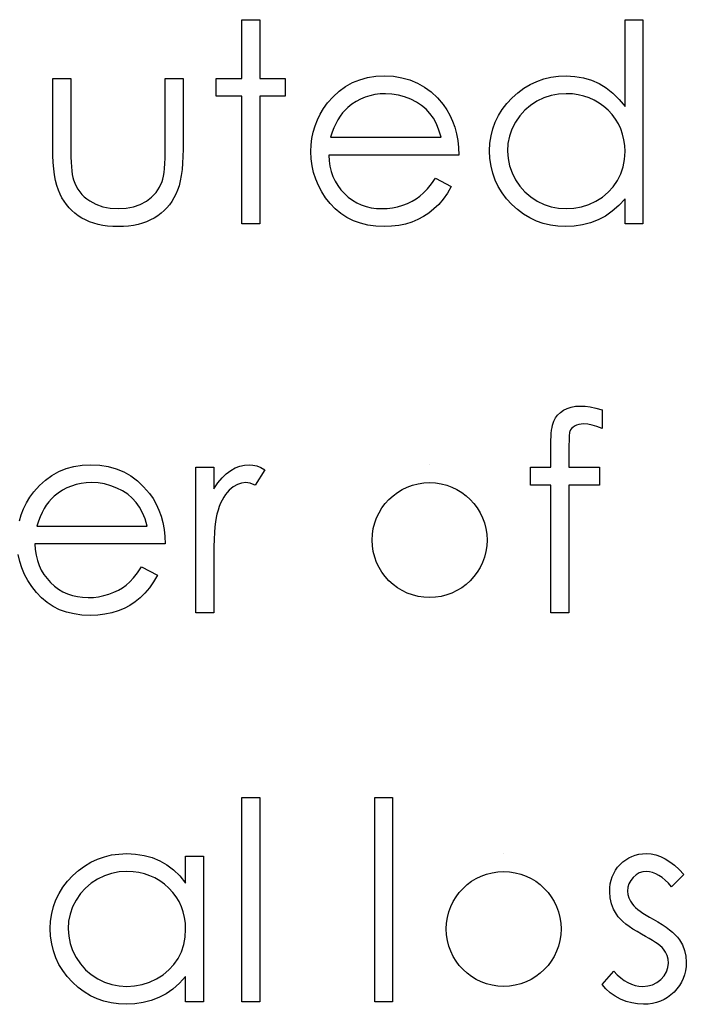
# Model space of a CAD drawing. Header units: inches. Extents: x 1694 to 2505, y -239 to -56.
# Tile 223 of 256: x 1857.319 to 1857.78, y -87.355 to -86.674. Entities that reach past the tile are written whole.
import ezdxf

# ---------------------------------------------------------------- set-up
doc = ezdxf.new("R2010")
doc.units = ezdxf.units.IN
doc.header["$LTSCALE"] = 0.5
doc.header["$MEASUREMENT"] = 0

msp = doc.modelspace()

# ---------------------------------------------------------------- linework, layer by layer
at = {"color": 7, "linetype": 'Continuous'}
for p, q in [((1857.4727, -86.67376), (1857.48506, -86.67376)), ((1857.4727, -86.71439), (1857.4727, -86.67376)), ((1857.48506, -86.67376), (1857.48506, -86.71439)), ((1857.73769, -86.73388), (1857.73769, -86.67376)), ((1857.73769, -86.67376), (1857.75005, -86.67376)), ((1857.75005, -86.67376), (1857.75005, -86.81509)), ((1857.34197, -86.71439), (1857.35433, -86.71439)), ((1857.34197, -86.7625), (1857.34197, -86.71439)), ((1857.35433, -86.71439), (1857.35433, -86.7611)), ((1857.4197, -86.7611), (1857.4197, -86.71439)), ((1857.4197, -86.71439), (1857.43206, -86.71439)), ((1857.43206, -86.71439), (1857.43206, -86.76341)), ((1857.45503, -86.72676), (1857.45503, -86.71439)), ((1857.45503, -86.71439), (1857.4727, -86.71439)), ((1857.48506, -86.71439), (1857.50273, -86.71439)), ((1857.50273, -86.71439), (1857.50273, -86.72676)), ((1857.54441, -86.71997), (1857.54918, -86.71732)), ((1857.54918, -86.71732), (1857.55426, -86.71527)), ((1857.55426, -86.71527), (1857.55965, -86.71378)), ((1857.55965, -86.71378), (1857.56533, -86.71293)), ((1857.56533, -86.71293), (1857.57135, -86.71262)), ((1857.57135, -86.71262), (1857.57753, -86.71293)), ((1857.57753, -86.71293), (1857.58341, -86.71387)), ((1857.58341, -86.71387), (1857.58896, -86.71541)), ((1857.58896, -86.71541), (1857.59418, -86.71757)), ((1857.59418, -86.71757), (1857.59909, -86.72035)), ((1857.6721, -86.71856), (1857.67668, -86.71643)), ((1857.67668, -86.71643), (1857.68146, -86.71475)), ((1857.68146, -86.71475), (1857.68643, -86.71356)), ((1857.68643, -86.71356), (1857.69159, -86.71287)), ((1857.69159, -86.71287), (1857.69694, -86.71262)), ((1857.69694, -86.71262), (1857.7031, -86.71296)), ((1857.7031, -86.71296), (1857.70895, -86.71395)), ((1857.70895, -86.71395), (1857.7145, -86.71563)), ((1857.7145, -86.71563), (1857.71974, -86.71795)), ((1857.53582, -86.72701), (1857.53997, -86.72317)), ((1857.53997, -86.72317), (1857.54441, -86.71997)), ((1857.59909, -86.72035), (1857.60367, -86.72378)), ((1857.60367, -86.72378), (1857.60795, -86.72781)), ((1857.65957, -86.72783), (1857.66354, -86.72427)), ((1857.66354, -86.72427), (1857.66774, -86.72118)), ((1857.66774, -86.72118), (1857.6721, -86.71856)), ((1857.71974, -86.71795), (1857.72469, -86.72093)), ((1857.72469, -86.72093), (1857.72935, -86.72458)), ((1857.4727, -86.72676), (1857.45503, -86.72676)), ((1857.4727, -86.81509), (1857.4727, -86.72676)), ((1857.50273, -86.72676), (1857.48506, -86.72676)), ((1857.48506, -86.72676), (1857.48506, -86.81509)), ((1857.53199, -86.73139), (1857.53582, -86.72701)), ((1857.55172, -86.73029), (1857.54883, -86.73222)), ((1857.55476, -86.72869), (1857.55172, -86.73029)), ((1857.55796, -86.72734), (1857.55476, -86.72869)), ((1857.56125, -86.72632), (1857.55796, -86.72734)), ((1857.5647, -86.72557), (1857.56125, -86.72632)), ((1857.56829, -86.72513), (1857.5647, -86.72557)), ((1857.57198, -86.72499), (1857.56829, -86.72513)), ((1857.57651, -86.72521), (1857.57198, -86.72499)), ((1857.58093, -86.72593), (1857.57651, -86.72521)), ((1857.58526, -86.72709), (1857.58093, -86.72593)), ((1857.58946, -86.72874), (1857.58526, -86.72709)), ((1857.5934, -86.73076), (1857.58946, -86.72874)), ((1857.59694, -86.73308), (1857.5934, -86.73076)), ((1857.60795, -86.72781), (1857.6119, -86.73244)), ((1857.65593, -86.73173), (1857.65957, -86.72783)), ((1857.67677, -86.73018), (1857.67235, -86.73302)), ((1857.68154, -86.72792), (1857.67677, -86.73018)), ((1857.68651, -86.72629), (1857.68154, -86.72792)), ((1857.6917, -86.72532), (1857.68651, -86.72629)), ((1857.69711, -86.72499), (1857.6917, -86.72532)), ((1857.70131, -86.72516), (1857.69711, -86.72499)), ((1857.70534, -86.72571), (1857.70131, -86.72516)), ((1857.7092, -86.72659), (1857.70534, -86.72571)), ((1857.7129, -86.72786), (1857.7092, -86.72659)), ((1857.7164, -86.72946), (1857.7129, -86.72786)), ((1857.71977, -86.73142), (1857.7164, -86.72946)), ((1857.72935, -86.72458), (1857.73366, -86.72891)), ((1857.73366, -86.72891), (1857.73769, -86.73388)), ((1857.52691, -86.73904), (1857.52928, -86.73515)), ((1857.52928, -86.73515), (1857.53199, -86.73139)), ((1857.54411, -86.73625), (1857.54231, -86.7383)), ((1857.54604, -86.73443), (1857.54411, -86.73625)), ((1857.54883, -86.73222), (1857.54604, -86.73443)), ((1857.60008, -86.7357), (1857.59694, -86.73308)), ((1857.60279, -86.73863), (1857.60008, -86.7357)), ((1857.6119, -86.73244), (1857.61444, -86.73606)), ((1857.61444, -86.73606), (1857.61662, -86.73987)), ((1857.65013, -86.74012), (1857.65278, -86.73584)), ((1857.65278, -86.73584), (1857.65593, -86.73173)), ((1857.6684, -86.73642), (1857.66492, -86.74031)), ((1857.67235, -86.73302), (1857.6684, -86.73642)), ((1857.72295, -86.73377), (1857.71977, -86.73142)), ((1857.72596, -86.73645), (1857.72295, -86.73377)), ((1857.72872, -86.7394), (1857.72596, -86.73645)), ((1857.52329, -86.74718), (1857.52492, -86.74304)), ((1857.52492, -86.74304), (1857.52691, -86.73904)), ((1857.53908, -86.74299), (1857.53765, -86.74569)), ((1857.54063, -86.74053), (1857.53908, -86.74299)), ((1857.54231, -86.7383), (1857.54063, -86.74053)), ((1857.60516, -86.74194), (1857.60279, -86.73863)), ((1857.60723, -86.74578), (1857.60516, -86.74194)), ((1857.61662, -86.73987), (1857.6185, -86.74393)), ((1857.6185, -86.74393), (1857.62001, -86.74818)), ((1857.64624, -86.74928), (1857.64795, -86.74459)), ((1857.64795, -86.74459), (1857.65013, -86.74012)), ((1857.66192, -86.74475), (1857.65951, -86.7495)), ((1857.66492, -86.74031), (1857.66192, -86.74475)), ((1857.73109, -86.74252), (1857.72872, -86.7394)), ((1857.7331, -86.74583), (1857.73109, -86.74252)), ((1857.52111, -86.75585), (1857.52202, -86.75146)), ((1857.52202, -86.75146), (1857.52329, -86.74718)), ((1857.53632, -86.74859), (1857.53513, -86.75168)), ((1857.53765, -86.74569), (1857.53632, -86.74859)), ((1857.60903, -86.75014), (1857.60723, -86.74578)), ((1857.61049, -86.75502), (1857.60903, -86.75014)), ((1857.62001, -86.74818), (1857.62123, -86.75265)), ((1857.64502, -86.75414), (1857.64624, -86.74928)), ((1857.65951, -86.7495), (1857.6578, -86.75442)), ((1857.73476, -86.74931), (1857.7331, -86.74583)), ((1857.73603, -86.75295), (1857.73476, -86.74931)), ((1857.52059, -86.76038), (1857.52111, -86.75585)), ((1857.53513, -86.75168), (1857.53406, -86.75502)), ((1857.53406, -86.75502), (1857.61049, -86.75502)), ((1857.62123, -86.75265), (1857.62211, -86.75734)), ((1857.62211, -86.75734), (1857.62264, -86.76225)), ((1857.64431, -86.75922), (1857.64502, -86.75414)), ((1857.6578, -86.75442), (1857.65675, -86.75944)), ((1857.73694, -86.75679), (1857.73603, -86.75295)), ((1857.73749, -86.76079), (1857.73694, -86.75679)), ((1857.34205, -86.76767), (1857.34197, -86.7625)), ((1857.35433, -86.7611), (1857.35436, -86.76521)), ((1857.35436, -86.76521), (1857.35444, -86.76896)), ((1857.41967, -86.76557), (1857.4197, -86.7611)), ((1857.43206, -86.76341), (1857.43198, -86.76841)), ((1857.52039, -86.76502), (1857.52059, -86.76038)), ((1857.52062, -86.76996), (1857.52039, -86.76502)), ((1857.62264, -86.76225), (1857.62286, -86.76739)), ((1857.64406, -86.76446), (1857.64431, -86.75922)), ((1857.64431, -86.76982), (1857.64406, -86.76446)), ((1857.65675, -86.75944), (1857.65642, -86.7646)), ((1857.65642, -86.7646), (1857.65678, -86.76974)), ((1857.73736, -86.77043), (1857.73769, -86.76496)), ((1857.73769, -86.76496), (1857.73749, -86.76079)), ((1857.34227, -86.7725), (1857.34205, -86.76767)), ((1857.35444, -86.76896), (1857.35461, -86.77241)), ((1857.41942, -86.77332), (1857.41956, -86.76965)), ((1857.41956, -86.76965), (1857.41967, -86.76557)), ((1857.43198, -86.76841), (1857.43176, -86.7731)), ((1857.52122, -86.77479), (1857.52062, -86.76996)), ((1857.62286, -86.76739), (1857.53276, -86.76739)), ((1857.53276, -86.76739), (1857.53301, -86.77136)), ((1857.53301, -86.77136), (1857.53356, -86.77517)), ((1857.64502, -86.77498), (1857.64431, -86.76982)), ((1857.65678, -86.76974), (1857.6578, -86.77476)), ((1857.73639, -86.77559), (1857.73736, -86.77043)), ((1857.34266, -86.77697), (1857.34227, -86.7725)), ((1857.34321, -86.78114), (1857.34266, -86.77697)), ((1857.35461, -86.77241), (1857.35483, -86.77553)), ((1857.35483, -86.77553), (1857.35511, -86.77829)), ((1857.35511, -86.77829), (1857.35544, -86.78075)), ((1857.4189, -86.77948), (1857.4192, -86.77661)), ((1857.4192, -86.77661), (1857.41942, -86.77332)), ((1857.43137, -86.77749), (1857.43082, -86.78152)), ((1857.43176, -86.7731), (1857.43137, -86.77749)), ((1857.52227, -86.77945), (1857.52122, -86.77479)), ((1857.53356, -86.77517), (1857.53444, -86.77879)), ((1857.53444, -86.77879), (1857.53566, -86.78221)), ((1857.64621, -86.77992), (1857.64502, -86.77498)), ((1857.6578, -86.77476), (1857.65954, -86.77967)), ((1857.73473, -86.7805), (1857.73639, -86.77559)), ((1857.3439, -86.78494), (1857.34321, -86.78114)), ((1857.34476, -86.78845), (1857.3439, -86.78494)), ((1857.35544, -86.78075), (1857.35582, -86.78285)), ((1857.35582, -86.78285), (1857.35629, -86.78464)), ((1857.35629, -86.78464), (1857.35712, -86.78688)), ((1857.41583, -86.78966), (1857.41766, -86.78563)), ((1857.41766, -86.78563), (1857.41812, -86.78398)), ((1857.41812, -86.78398), (1857.41854, -86.78194)), ((1857.41854, -86.78194), (1857.4189, -86.77948)), ((1857.43013, -86.78528), (1857.42928, -86.78867)), ((1857.43082, -86.78152), (1857.43013, -86.78528)), ((1857.52376, -86.78401), (1857.52227, -86.77945)), ((1857.52564, -86.78845), (1857.52376, -86.78401)), ((1857.53566, -86.78221), (1857.53715, -86.78544)), ((1857.53715, -86.78544), (1857.53897, -86.78851)), ((1857.60376, -86.78735), (1857.60657, -86.78329)), ((1857.60657, -86.78329), (1857.61756, -86.78906)), ((1857.64789, -86.78467), (1857.64621, -86.77992)), ((1857.65007, -86.78922), (1857.64789, -86.78467)), ((1857.65954, -86.77967), (1857.66197, -86.78448)), ((1857.66197, -86.78448), (1857.66501, -86.78895)), ((1857.72954, -86.78933), (1857.73244, -86.78511)), ((1857.73244, -86.78511), (1857.73473, -86.7805)), ((1857.34578, -86.7916), (1857.34476, -86.78845)), ((1857.34694, -86.79441), (1857.34578, -86.7916)), ((1857.35712, -86.78688), (1857.35809, -86.789)), ((1857.35809, -86.789), (1857.35925, -86.79099)), ((1857.35925, -86.79099), (1857.36054, -86.79287)), ((1857.41338, -86.79328), (1857.41583, -86.78966)), ((1857.42825, -86.79176), (1857.4271, -86.79455)), ((1857.42928, -86.78867), (1857.42825, -86.79176)), ((1857.52793, -86.79276), (1857.52564, -86.78845)), ((1857.53897, -86.78851), (1857.54112, -86.79138)), ((1857.54112, -86.79138), (1857.54358, -86.79408)), ((1857.5984, -86.79364), (1857.60102, -86.79077)), ((1857.60102, -86.79077), (1857.60376, -86.78735)), ((1857.61756, -86.78906), (1857.61485, -86.79367)), ((1857.6527, -86.79356), (1857.65007, -86.78922)), ((1857.66501, -86.78895), (1857.66849, -86.79289)), ((1857.72612, -86.79312), (1857.72954, -86.78933)), ((1857.34826, -86.79698), (1857.34694, -86.79441)), ((1857.34975, -86.79941), (1857.34826, -86.79698)), ((1857.36054, -86.79287), (1857.36203, -86.79463)), ((1857.36203, -86.79463), (1857.36369, -86.79626)), ((1857.36369, -86.79626), (1857.36549, -86.79778)), ((1857.36549, -86.79778), (1857.36747, -86.79916)), ((1857.36747, -86.79916), (1857.37181, -86.80148)), ((1857.40245, -86.80156), (1857.40664, -86.7993)), ((1857.40664, -86.7993), (1857.41031, -86.79651)), ((1857.41031, -86.79651), (1857.41338, -86.79328)), ((1857.42577, -86.79709), (1857.42431, -86.79949)), ((1857.4271, -86.79455), (1857.42577, -86.79709)), ((1857.53066, -86.79692), (1857.52793, -86.79276)), ((1857.53381, -86.80095), (1857.53066, -86.79692)), ((1857.54358, -86.79408), (1857.54629, -86.79651)), ((1857.54629, -86.79651), (1857.54913, -86.79864)), ((1857.54913, -86.79864), (1857.55214, -86.80043)), ((1857.59045, -86.79938), (1857.59329, -86.79772)), ((1857.59329, -86.79772), (1857.59589, -86.79588)), ((1857.59589, -86.79588), (1857.5984, -86.79364)), ((1857.61195, -86.79781), (1857.60886, -86.80151)), ((1857.61485, -86.79367), (1857.61195, -86.79781)), ((1857.65582, -86.79767), (1857.6527, -86.79356)), ((1857.65943, -86.80159), (1857.65582, -86.79767)), ((1857.66849, -86.79289), (1857.67246, -86.79632)), ((1857.67246, -86.79632), (1857.6769, -86.79922)), ((1857.6769, -86.79922), (1857.68168, -86.80153)), ((1857.71262, -86.80156), (1857.71754, -86.79927)), ((1857.71754, -86.79927), (1857.72209, -86.79643)), ((1857.72209, -86.79643), (1857.72612, -86.79312)), ((1857.73769, -86.79767), (1857.73341, -86.80231)), ((1857.73769, -86.81509), (1857.73769, -86.79767)), ((1857.35138, -86.8017), (1857.34975, -86.79941)), ((1857.35317, -86.80385), (1857.35138, -86.8017)), ((1857.35513, -86.80584), (1857.35317, -86.80385)), ((1857.35726, -86.80769), (1857.35513, -86.80584)), ((1857.37181, -86.80148), (1857.37655, -86.80316)), ((1857.37655, -86.80316), (1857.38169, -86.80416)), ((1857.38169, -86.80416), (1857.38721, -86.80449)), ((1857.38721, -86.80449), (1857.39273, -86.80416)), ((1857.39273, -86.80416), (1857.39781, -86.80319)), ((1857.39781, -86.80319), (1857.40245, -86.80156)), ((1857.41892, -86.80587), (1857.41683, -86.80769)), ((1857.42088, -86.80388), (1857.41892, -86.80587)), ((1857.42265, -86.80175), (1857.42088, -86.80388)), ((1857.42431, -86.79949), (1857.42265, -86.80175)), ((1857.53732, -86.80468), (1857.53381, -86.80095)), ((1857.54118, -86.80791), (1857.53732, -86.80468)), ((1857.55214, -86.80043), (1857.55531, -86.80189)), ((1857.55531, -86.80189), (1857.55862, -86.80302)), ((1857.55862, -86.80302), (1857.5621, -86.80383)), ((1857.5621, -86.80383), (1857.56572, -86.80432)), ((1857.56572, -86.80432), (1857.5695, -86.80449)), ((1857.5695, -86.80449), (1857.5732, -86.80435)), ((1857.5732, -86.80435), (1857.57682, -86.80391)), ((1857.57682, -86.80391), (1857.5804, -86.80316)), ((1857.5804, -86.80316), (1857.58394, -86.80214)), ((1857.58394, -86.80214), (1857.58733, -86.80087)), ((1857.58733, -86.80087), (1857.59045, -86.79938)), ((1857.60555, -86.80471), (1857.60204, -86.8075)), ((1857.60886, -86.80151), (1857.60555, -86.80471)), ((1857.66338, -86.80518), (1857.65943, -86.80159)), ((1857.66752, -86.80827), (1857.66338, -86.80518)), ((1857.68168, -86.80153), (1857.68662, -86.80316)), ((1857.68662, -86.80316), (1857.69173, -86.80416)), ((1857.69173, -86.80416), (1857.697, -86.80449)), ((1857.697, -86.80449), (1857.70235, -86.80416)), ((1857.70235, -86.80416), (1857.70757, -86.80319)), ((1857.70757, -86.80319), (1857.71262, -86.80156)), ((1857.73341, -86.80231), (1857.72891, -86.80628)), ((1857.35955, -86.8094), (1857.35726, -86.80769)), ((1857.36198, -86.81095), (1857.35955, -86.8094)), ((1857.36457, -86.81233), (1857.36198, -86.81095)), ((1857.36733, -86.81354), (1857.36457, -86.81233)), ((1857.40957, -86.81233), (1857.40683, -86.81354)), ((1857.41213, -86.81095), (1857.40957, -86.81233)), ((1857.41456, -86.8094), (1857.41213, -86.81095)), ((1857.41683, -86.80769), (1857.41456, -86.8094)), ((1857.54535, -86.81064), (1857.54118, -86.80791)), ((1857.54982, -86.81288), (1857.54535, -86.81064)), ((1857.55465, -86.81462), (1857.54982, -86.81288)), ((1857.5944, -86.81202), (1857.59026, -86.81376)), ((1857.59835, -86.80993), (1857.5944, -86.81202)), ((1857.60204, -86.8075), (1857.59835, -86.80993)), ((1857.67188, -86.81089), (1857.66752, -86.80827)), ((1857.67641, -86.81304), (1857.67188, -86.81089)), ((1857.71908, -86.81224), (1857.71381, -86.81426)), ((1857.72411, -86.80959), (1857.71908, -86.81224)), ((1857.72891, -86.80628), (1857.72411, -86.80959)), ((1857.37023, -86.81454), (1857.36733, -86.81354)), ((1857.3733, -86.81536), (1857.37023, -86.81454)), ((1857.37653, -86.81603), (1857.3733, -86.81536)), ((1857.37989, -86.8165), (1857.37653, -86.81603)), ((1857.38343, -86.81677), (1857.37989, -86.8165)), ((1857.3871, -86.81685), (1857.38343, -86.81677)), ((1857.3908, -86.81677), (1857.3871, -86.81685)), ((1857.3943, -86.8165), (1857.3908, -86.81677)), ((1857.39767, -86.81603), (1857.3943, -86.8165)), ((1857.4009, -86.81536), (1857.39767, -86.81603)), ((1857.40394, -86.81454), (1857.4009, -86.81536)), ((1857.40683, -86.81354), (1857.40394, -86.81454)), ((1857.48506, -86.81509), (1857.4727, -86.81509)), ((1857.55978, -86.81586), (1857.55465, -86.81462)), ((1857.56525, -86.81661), (1857.55978, -86.81586)), ((1857.57105, -86.81685), (1857.56525, -86.81661)), ((1857.57626, -86.81666), (1857.57105, -86.81685)), ((1857.5812, -86.81608), (1857.57626, -86.81666)), ((1857.58587, -86.81511), (1857.5812, -86.81608)), ((1857.59026, -86.81376), (1857.58587, -86.81511)), ((1857.68116, -86.8147), (1857.67641, -86.81304)), ((1857.6861, -86.81589), (1857.68116, -86.8147)), ((1857.69123, -86.81661), (1857.6861, -86.81589)), ((1857.69656, -86.81685), (1857.69123, -86.81661)), ((1857.70255, -86.81658), (1857.69656, -86.81685)), ((1857.70832, -86.81569), (1857.70255, -86.81658)), ((1857.71381, -86.81426), (1857.70832, -86.81569)), ((1857.75005, -86.81509), (1857.73769, -86.81509)), ((1857.69769, -86.94265), (1857.70045, -86.94174)), ((1857.70045, -86.94174), (1857.70346, -86.94121)), ((1857.70346, -86.94121), (1857.70672, -86.94102)), ((1857.70672, -86.94102), (1857.71003, -86.94119)), ((1857.71003, -86.94119), (1857.71364, -86.94166)), ((1857.71364, -86.94166), (1857.71756, -86.94248)), ((1857.6896, -86.94927), (1857.69112, -86.94726)), ((1857.69112, -86.94726), (1857.69297, -86.94547)), ((1857.69297, -86.94547), (1857.69518, -86.94392)), ((1857.69518, -86.94392), (1857.69769, -86.94265)), ((1857.71756, -86.94248), (1857.72179, -86.94362)), ((1857.72179, -86.94362), (1857.72179, -86.95648)), ((1857.68723, -86.95598), (1857.68759, -86.9543)), ((1857.68759, -86.9543), (1857.68797, -86.95281)), ((1857.68797, -86.95281), (1857.68844, -86.95154)), ((1857.68844, -86.95154), (1857.6896, -86.94927)), ((1857.70164, -86.95579), (1857.7007, -86.95664)), ((1857.7028, -86.95496), (1857.70164, -86.95579)), ((1857.70418, -86.95427), (1857.7028, -86.95496)), ((1857.70569, -86.95377), (1857.70418, -86.95427)), ((1857.70741, -86.9535), (1857.70569, -86.95377)), ((1857.70926, -86.95339), (1857.70741, -86.9535)), ((1857.71199, -86.95358), (1857.70926, -86.95339)), ((1857.715, -86.95416), (1857.71199, -86.95358)), ((1857.71825, -86.95513), (1857.715, -86.95416)), ((1857.72179, -86.95648), (1857.71825, -86.95513)), ((1857.68648, -86.96465), (1857.68659, -86.96219)), ((1857.68659, -86.96219), (1857.68673, -86.95993)), ((1857.68673, -86.95993), (1857.68695, -86.95783)), ((1857.68695, -86.95783), (1857.68723, -86.95598)), ((1857.69907, -86.9623), (1857.69899, -86.96379)), ((1857.69915, -86.96106), (1857.69907, -86.9623)), ((1857.69929, -86.96001), (1857.69915, -86.96106)), ((1857.6994, -86.95918), (1857.69929, -86.96001)), ((1857.69957, -86.95858), (1857.6994, -86.95918)), ((1857.70001, -86.95758), (1857.69957, -86.95858)), ((1857.7007, -86.95664), (1857.70001, -86.95758)), ((1857.68646, -86.96733), (1857.68648, -86.96465)), ((1857.68646, -86.98342), (1857.68646, -86.96733)), ((1857.69896, -86.96545), (1857.6989, -86.96735)), ((1857.6989, -86.96735), (1857.6989, -86.98342)), ((1857.69899, -86.96379), (1857.69896, -86.96545)), ((1857.3511, -86.9843), (1857.35649, -86.98281)), ((1857.35649, -86.98281), (1857.36217, -86.98196)), ((1857.36217, -86.98196), (1857.36819, -86.98165)), ((1857.36819, -86.98165), (1857.37437, -86.98196)), ((1857.37437, -86.98196), (1857.38025, -86.9829)), ((1857.38025, -86.9829), (1857.3858, -86.98444)), ((1857.46809, -86.98386), (1857.47129, -86.98262)), ((1857.47129, -86.98262), (1857.47452, -86.9819)), ((1857.47452, -86.9819), (1857.47783, -86.98165)), ((1857.47783, -86.98165), (1857.4804, -86.98187)), ((1857.4804, -86.98187), (1857.48305, -86.98251)), ((1857.48305, -86.98251), (1857.48578, -86.98359)), ((1857.6026, -86.98165), (1857.6026, -86.98165)), ((1857.33681, -86.9922), (1857.34125, -86.989)), ((1857.34125, -86.989), (1857.34602, -86.98635)), ((1857.34602, -86.98635), (1857.3511, -86.9843)), ((1857.3858, -86.98444), (1857.39102, -86.98659)), ((1857.39102, -86.98659), (1857.39593, -86.98938)), ((1857.39593, -86.98938), (1857.40051, -86.9928)), ((1857.4409, -86.98342), (1857.45326, -86.98342)), ((1857.4409, -87.08412), (1857.4409, -86.98342)), ((1857.45326, -86.98342), (1857.45326, -86.99824)), ((1857.45898, -86.99068), (1857.46193, -86.98784)), ((1857.46193, -86.98784), (1857.46497, -86.98557)), ((1857.46497, -86.98557), (1857.46809, -86.98386)), ((1857.4886, -86.9851), (1857.48181, -86.99581)), ((1857.48578, -86.98359), (1857.4886, -86.9851)), ((1857.67232, -86.99579), (1857.67232, -86.98342)), ((1857.67232, -86.98342), (1857.68646, -86.98342)), ((1857.6989, -86.98342), (1857.72002, -86.98342)), ((1857.72002, -86.98342), (1857.72002, -86.99579)), ((1857.32883, -87.00042), (1857.33266, -86.99603)), ((1857.33266, -86.99603), (1857.33681, -86.9922)), ((1857.3548, -86.99637), (1857.3516, -86.99772)), ((1857.35809, -86.99534), (1857.3548, -86.99637)), ((1857.36154, -86.9946), (1857.35809, -86.99534)), ((1857.36513, -86.99416), (1857.36154, -86.9946)), ((1857.36883, -86.99402), (1857.36513, -86.99416)), ((1857.37335, -86.99424), (1857.36883, -86.99402)), ((1857.37777, -86.99496), (1857.37335, -86.99424)), ((1857.3821, -86.99612), (1857.37777, -86.99496)), ((1857.3863, -86.99777), (1857.3821, -86.99612)), ((1857.40051, -86.9928), (1857.40479, -86.99683)), ((1857.40479, -86.99683), (1857.40874, -87.00147)), ((1857.45326, -86.99824), (1857.45608, -86.99416)), ((1857.45608, -86.99416), (1857.45898, -86.99068)), ((1857.4696, -86.99534), (1857.46676, -86.997)), ((1857.47253, -86.99435), (1857.4696, -86.99534)), ((1857.47548, -86.99402), (1857.47253, -86.99435)), ((1857.47684, -86.99413), (1857.47548, -86.99402)), ((1857.47835, -86.99446), (1857.47684, -86.99413)), ((1857.48001, -86.99504), (1857.47835, -86.99446)), ((1857.48181, -86.99581), (1857.48001, -86.99504)), ((1857.68646, -86.99579), (1857.67232, -86.99579)), ((1857.68646, -87.08412), (1857.68646, -86.99579)), ((1857.69888, -86.99579), (1857.69882, -87.08412)), ((1857.72002, -86.99579), (1857.69888, -86.99579)), ((1857.32612, -87.00418), (1857.32883, -87.00042)), ((1857.34288, -87.00346), (1857.34095, -87.00528)), ((1857.34567, -87.00125), (1857.34288, -87.00346)), ((1857.34856, -86.99932), (1857.34567, -87.00125)), ((1857.3516, -86.99772), (1857.34856, -86.99932)), ((1857.39025, -86.99979), (1857.3863, -86.99777)), ((1857.39378, -87.00211), (1857.39025, -86.99979)), ((1857.39693, -87.00473), (1857.39378, -87.00211)), ((1857.40874, -87.00147), (1857.41128, -87.00509)), ((1857.46132, -87.00233), (1857.46016, -87.00409)), ((1857.46259, -87.00073), (1857.46132, -87.00233)), ((1857.46395, -86.99932), (1857.46259, -87.00073)), ((1857.46676, -86.997), (1857.46395, -86.99932)), ((1857.32176, -87.01207), (1857.32375, -87.00807)), ((1857.32375, -87.00807), (1857.32612, -87.00418)), ((1857.33747, -87.00956), (1857.33592, -87.01202)), ((1857.33915, -87.00732), (1857.33747, -87.00956)), ((1857.34095, -87.00528), (1857.33915, -87.00732)), ((1857.39963, -87.00766), (1857.39693, -87.00473)), ((1857.402, -87.01097), (1857.39963, -87.00766)), ((1857.41128, -87.00509), (1857.41346, -87.0089)), ((1857.41346, -87.0089), (1857.41534, -87.01296)), ((1857.45804, -87.00821), (1857.4571, -87.01053)), ((1857.45906, -87.00605), (1857.45804, -87.00821)), ((1857.46016, -87.00409), (1857.45906, -87.00605)), ((1857.31886, -87.02049), (1857.32013, -87.01621)), ((1857.32013, -87.01621), (1857.32176, -87.01207)), ((1857.33449, -87.01472), (1857.33316, -87.01762)), ((1857.33592, -87.01202), (1857.33449, -87.01472)), ((1857.40407, -87.0148), (1857.402, -87.01097)), ((1857.40587, -87.01917), (1857.40407, -87.0148)), ((1857.41534, -87.01296), (1857.41685, -87.01721)), ((1857.41685, -87.01721), (1857.41807, -87.02168)), ((1857.45547, -87.01572), (1857.45495, -87.01812)), ((1857.45624, -87.01304), (1857.45547, -87.01572)), ((1857.4571, -87.01053), (1857.45624, -87.01304)), ((1857.33197, -87.02071), (1857.3309, -87.02405)), ((1857.3309, -87.02405), (1857.40733, -87.02405)), ((1857.33316, -87.01762), (1857.33197, -87.02071)), ((1857.40733, -87.02405), (1857.40587, -87.01917)), ((1857.41807, -87.02168), (1857.41895, -87.02637)), ((1857.45451, -87.02107), (1857.45412, -87.02458)), ((1857.45495, -87.01812), (1857.45451, -87.02107)), ((1857.41895, -87.02637), (1857.41948, -87.03128)), ((1857.45382, -87.02863), (1857.45357, -87.03322)), ((1857.45412, -87.02458), (1857.45382, -87.02863)), ((1857.4197, -87.03642), (1857.3296, -87.03642)), ((1857.3296, -87.03642), (1857.32985, -87.04039)), ((1857.41948, -87.03128), (1857.4197, -87.03642)), ((1857.45357, -87.03322), (1857.4534, -87.03835)), ((1857.31911, -87.04848), (1857.31806, -87.04382)), ((1857.32985, -87.04039), (1857.3304, -87.0442)), ((1857.3304, -87.0442), (1857.33128, -87.04782)), ((1857.45329, -87.04404), (1857.45326, -87.05027)), ((1857.4534, -87.03835), (1857.45329, -87.04404)), ((1857.3206, -87.05303), (1857.31911, -87.04848)), ((1857.33128, -87.04782), (1857.3325, -87.05124)), ((1857.3325, -87.05124), (1857.33399, -87.05447)), ((1857.45326, -87.05027), (1857.45326, -87.08412)), ((1857.32248, -87.05748), (1857.3206, -87.05303)), ((1857.32477, -87.06179), (1857.32248, -87.05748)), ((1857.33399, -87.05447), (1857.33581, -87.05753)), ((1857.33581, -87.05753), (1857.33796, -87.06041)), ((1857.39786, -87.0598), (1857.4006, -87.05637)), ((1857.4006, -87.05637), (1857.40341, -87.05232)), ((1857.40341, -87.05232), (1857.4144, -87.05809)), ((1857.4144, -87.05809), (1857.41169, -87.0627)), ((1857.3275, -87.06595), (1857.32477, -87.06179)), ((1857.33796, -87.06041), (1857.34042, -87.06311)), ((1857.34042, -87.06311), (1857.34313, -87.06554)), ((1857.39013, -87.06675), (1857.39273, -87.0649)), ((1857.39273, -87.0649), (1857.39524, -87.06267)), ((1857.39524, -87.06267), (1857.39786, -87.0598)), ((1857.41169, -87.0627), (1857.40879, -87.06684)), ((1857.33065, -87.06998), (1857.3275, -87.06595)), ((1857.33416, -87.07371), (1857.33065, -87.06998)), ((1857.34313, -87.06554), (1857.34597, -87.06766)), ((1857.34597, -87.06766), (1857.34898, -87.06946)), ((1857.34898, -87.06946), (1857.35215, -87.07092)), ((1857.35215, -87.07092), (1857.35547, -87.07205)), ((1857.37724, -87.07219), (1857.38078, -87.07117)), ((1857.38078, -87.07117), (1857.38417, -87.0699)), ((1857.38417, -87.0699), (1857.38729, -87.06841)), ((1857.38729, -87.06841), (1857.39013, -87.06675)), ((1857.4057, -87.07054), (1857.40239, -87.07374)), ((1857.40879, -87.06684), (1857.4057, -87.07054)), ((1857.33802, -87.07694), (1857.33416, -87.07371)), ((1857.34219, -87.07967), (1857.33802, -87.07694)), ((1857.35547, -87.07205), (1857.35894, -87.07285)), ((1857.35894, -87.07285), (1857.36256, -87.07335)), ((1857.36256, -87.07335), (1857.36634, -87.07352)), ((1857.36634, -87.07352), (1857.37004, -87.07338)), ((1857.37004, -87.07338), (1857.37366, -87.07294)), ((1857.37366, -87.07294), (1857.37724, -87.07219)), ((1857.39889, -87.07653), (1857.39519, -87.07895)), ((1857.40239, -87.07374), (1857.39889, -87.07653)), ((1857.34666, -87.08191), (1857.34219, -87.07967)), ((1857.35149, -87.08365), (1857.34666, -87.08191)), ((1857.35662, -87.08489), (1857.35149, -87.08365)), ((1857.36209, -87.08563), (1857.35662, -87.08489)), ((1857.37804, -87.08511), (1857.3731, -87.08569)), ((1857.38271, -87.08414), (1857.37804, -87.08511)), ((1857.3871, -87.08279), (1857.38271, -87.08414)), ((1857.39124, -87.08105), (1857.3871, -87.08279)), ((1857.39519, -87.07895), (1857.39124, -87.08105)), ((1857.45326, -87.08412), (1857.4409, -87.08412)), ((1857.69882, -87.08412), (1857.68646, -87.08412)), ((1857.36789, -87.08588), (1857.36209, -87.08563)), ((1857.3731, -87.08569), (1857.36789, -87.08588)), ((1857.4727, -87.21182), (1857.48506, -87.21182)), ((1857.4727, -87.35315), (1857.4727, -87.21182)), ((1857.48506, -87.21182), (1857.48506, -87.35315)), ((1857.56456, -87.21182), (1857.57693, -87.21182)), ((1857.56456, -87.35315), (1857.56456, -87.21182)), ((1857.57693, -87.21182), (1857.57693, -87.35315)), ((1857.36825, -87.25662), (1857.37283, -87.25449)), ((1857.37283, -87.25449), (1857.3776, -87.25281)), ((1857.3776, -87.25281), (1857.38257, -87.25162)), ((1857.38257, -87.25162), (1857.38773, -87.25093)), ((1857.38773, -87.25093), (1857.39309, -87.25068)), ((1857.39309, -87.25068), (1857.39924, -87.25099)), ((1857.39924, -87.25099), (1857.4051, -87.2519)), ((1857.4051, -87.2519), (1857.41064, -87.25344)), ((1857.41064, -87.25344), (1857.41589, -87.25557)), ((1857.41589, -87.25557), (1857.42083, -87.25836)), ((1857.43383, -87.27108), (1857.43383, -87.25245)), ((1857.43383, -87.25245), (1857.4462, -87.25245)), ((1857.4462, -87.25245), (1857.4462, -87.35315)), ((1857.65383, -87.25068), (1857.65383, -87.25068)), ((1857.73617, -87.25645), (1857.73816, -87.25493)), ((1857.73816, -87.25493), (1857.74025, -87.25364)), ((1857.74025, -87.25364), (1857.74246, -87.25256)), ((1857.74246, -87.25256), (1857.74481, -87.25173)), ((1857.74481, -87.25173), (1857.74727, -87.25115)), ((1857.74727, -87.25115), (1857.74983, -87.25079)), ((1857.74983, -87.25079), (1857.75254, -87.25068)), ((1857.75254, -87.25068), (1857.75574, -87.2509)), ((1857.75574, -87.2509), (1857.75894, -87.25157)), ((1857.75894, -87.25157), (1857.76217, -87.2527)), ((1857.76217, -87.2527), (1857.7654, -87.25427)), ((1857.7654, -87.25427), (1857.7686, -87.25629)), ((1857.35571, -87.26589), (1857.35969, -87.26233)), ((1857.35969, -87.26233), (1857.36388, -87.25924)), ((1857.36388, -87.25924), (1857.36825, -87.25662)), ((1857.42083, -87.25836), (1857.42549, -87.26189)), ((1857.42549, -87.26189), (1857.4298, -87.26611)), ((1857.7299, -87.2644), (1857.73114, -87.26222)), ((1857.73114, -87.26222), (1857.73261, -87.26015)), ((1857.73261, -87.26015), (1857.73429, -87.25822)), ((1857.73429, -87.25822), (1857.73617, -87.25645)), ((1857.7686, -87.25629), (1857.77183, -87.25874)), ((1857.77183, -87.25874), (1857.77509, -87.26164)), ((1857.77509, -87.26164), (1857.77832, -87.26501)), ((1857.35207, -87.26978), (1857.35571, -87.26589)), ((1857.37291, -87.26824), (1857.36849, -87.27108)), ((1857.37769, -87.26597), (1857.37291, -87.26824)), ((1857.38265, -87.26435), (1857.37769, -87.26597)), ((1857.38784, -87.26338), (1857.38265, -87.26435)), ((1857.39325, -87.26305), (1857.38784, -87.26338)), ((1857.39745, -87.26321), (1857.39325, -87.26305)), ((1857.40148, -87.26377), (1857.39745, -87.26321)), ((1857.40534, -87.26465), (1857.40148, -87.26377)), ((1857.40904, -87.26592), (1857.40534, -87.26465)), ((1857.41255, -87.26752), (1857.40904, -87.26592)), ((1857.41592, -87.26948), (1857.41255, -87.26752)), ((1857.4298, -87.26611), (1857.43383, -87.27108)), ((1857.72753, -87.27166), (1857.72811, -87.26912)), ((1857.72811, -87.26912), (1857.72888, -87.26669)), ((1857.72888, -87.26669), (1857.7299, -87.2644)), ((1857.74161, -87.26926), (1857.74042, -87.27152)), ((1857.74329, -87.26713), (1857.74161, -87.26926)), ((1857.74531, -87.26534), (1857.74329, -87.26713)), ((1857.74754, -87.26407), (1857.74531, -87.26534)), ((1857.74994, -87.2633), (1857.74754, -87.26407)), ((1857.75254, -87.26305), (1857.74994, -87.2633)), ((1857.75466, -87.26321), (1857.75254, -87.26305)), ((1857.75682, -87.26371), (1857.75466, -87.26321)), ((1857.75897, -87.26454), (1857.75682, -87.26371)), ((1857.76115, -87.2657), (1857.75897, -87.26454)), ((1857.7633, -87.26719), (1857.76115, -87.2657)), ((1857.76551, -87.26901), (1857.7633, -87.26719)), ((1857.76772, -87.27116), (1857.76551, -87.26901)), ((1857.77832, -87.26501), (1857.76993, -87.27365)), ((1857.34627, -87.27817), (1857.34892, -87.2739)), ((1857.34892, -87.2739), (1857.35207, -87.26978)), ((1857.36455, -87.27448), (1857.36107, -87.27837)), ((1857.36849, -87.27108), (1857.36455, -87.27448)), ((1857.41909, -87.27183), (1857.41592, -87.26948)), ((1857.4221, -87.2745), (1857.41909, -87.27183)), ((1857.42486, -87.27746), (1857.4221, -87.2745)), ((1857.72709, -87.2771), (1857.7272, -87.27431)), ((1857.7272, -87.27431), (1857.72753, -87.27166)), ((1857.7397, -87.27398), (1857.73945, -87.2766)), ((1857.74042, -87.27152), (1857.7397, -87.27398)), ((1857.76993, -87.27365), (1857.76772, -87.27116)), ((1857.34238, -87.28734), (1857.34409, -87.28265)), ((1857.34409, -87.28265), (1857.34627, -87.27817)), ((1857.35806, -87.28281), (1857.35566, -87.28756)), ((1857.36107, -87.27837), (1857.35806, -87.28281)), ((1857.42723, -87.28058), (1857.42486, -87.27746)), ((1857.42925, -87.28389), (1857.42723, -87.28058)), ((1857.72736, -87.28135), (1857.72709, -87.2771)), ((1857.72825, -87.28532), (1857.72736, -87.28135)), ((1857.73945, -87.2766), (1857.73967, -87.27898)), ((1857.73967, -87.27898), (1857.74031, -87.28127)), ((1857.74031, -87.28127), (1857.74139, -87.28353)), ((1857.34117, -87.2922), (1857.34238, -87.28734)), ((1857.35566, -87.28756), (1857.35395, -87.29247)), ((1857.4309, -87.28737), (1857.42925, -87.28389)), ((1857.43217, -87.29101), (1857.4309, -87.28737)), ((1857.72968, -87.28911), (1857.72825, -87.28532)), ((1857.7317, -87.29261), (1857.72968, -87.28911)), ((1857.74139, -87.28353), (1857.74288, -87.28574)), ((1857.74288, -87.28574), (1857.74384, -87.28687)), ((1857.74384, -87.28687), (1857.74506, -87.28803)), ((1857.74506, -87.28803), (1857.74649, -87.28927)), ((1857.74649, -87.28927), (1857.74818, -87.29054)), ((1857.34045, -87.29728), (1857.34117, -87.2922)), ((1857.35395, -87.29247), (1857.3529, -87.2975)), ((1857.43309, -87.29485), (1857.43217, -87.29101)), ((1857.43364, -87.29885), (1857.43309, -87.29485)), ((1857.73297, -87.2943), (1857.7317, -87.29261)), ((1857.73451, -87.29601), (1857.73297, -87.2943)), ((1857.73628, -87.29772), (1857.73451, -87.29601)), ((1857.74818, -87.29054), (1857.75011, -87.29187)), ((1857.75011, -87.29187), (1857.75226, -87.29322)), ((1857.75226, -87.29322), (1857.75464, -87.29465)), ((1857.75464, -87.29465), (1857.75726, -87.29612)), ((1857.75726, -87.29612), (1857.76046, -87.29794)), ((1857.3402, -87.30252), (1857.34045, -87.29728)), ((1857.34045, -87.30788), (1857.3402, -87.30252)), ((1857.3529, -87.2975), (1857.35257, -87.30266)), ((1857.35257, -87.30266), (1857.35293, -87.30779)), ((1857.4335, -87.30848), (1857.43383, -87.30302)), ((1857.43383, -87.30302), (1857.43364, -87.29885)), ((1857.73832, -87.29943), (1857.73628, -87.29772)), ((1857.74064, -87.30114), (1857.73832, -87.29943)), ((1857.74318, -87.30288), (1857.74064, -87.30114)), ((1857.746, -87.30462), (1857.74318, -87.30288)), ((1857.76046, -87.29794), (1857.76339, -87.29973)), ((1857.76339, -87.29973), (1857.76606, -87.30153)), ((1857.76606, -87.30153), (1857.76846, -87.30329)), ((1857.76846, -87.30329), (1857.77059, -87.30506)), ((1857.34117, -87.31304), (1857.34045, -87.30788)), ((1857.35293, -87.30779), (1857.35395, -87.31282)), ((1857.43253, -87.31364), (1857.4335, -87.30848)), ((1857.74906, -87.30636), (1857.746, -87.30462)), ((1857.7519, -87.3079), (1857.74906, -87.30636)), ((1857.75447, -87.30937), (1857.7519, -87.3079)), ((1857.75679, -87.31075), (1857.75447, -87.30937)), ((1857.77059, -87.30506), (1857.77247, -87.3068)), ((1857.77247, -87.3068), (1857.77407, -87.30854)), ((1857.77407, -87.30854), (1857.77539, -87.31025)), ((1857.34235, -87.31798), (1857.34117, -87.31304)), ((1857.35395, -87.31282), (1857.35569, -87.31773)), ((1857.43088, -87.31856), (1857.43253, -87.31364)), ((1857.75883, -87.31207), (1857.75679, -87.31075)), ((1857.7606, -87.31334), (1857.75883, -87.31207)), ((1857.76212, -87.31456), (1857.7606, -87.31334)), ((1857.76336, -87.31569), (1857.76212, -87.31456)), ((1857.76432, -87.31674), (1857.76336, -87.31569)), ((1857.76581, -87.31892), (1857.76432, -87.31674)), ((1857.77539, -87.31025), (1857.77744, -87.31381)), ((1857.77744, -87.31381), (1857.77893, -87.31759)), ((1857.34404, -87.32273), (1857.34235, -87.31798)), ((1857.34622, -87.32728), (1857.34404, -87.32273)), ((1857.35569, -87.31773), (1857.35812, -87.32253)), ((1857.35812, -87.32253), (1857.36115, -87.327)), ((1857.42569, -87.32739), (1857.42859, -87.32317)), ((1857.42859, -87.32317), (1857.43088, -87.31856)), ((1857.76686, -87.32124), (1857.76581, -87.31892)), ((1857.7675, -87.32372), (1857.76686, -87.32124)), ((1857.76772, -87.32634), (1857.7675, -87.32372)), ((1857.77893, -87.31759), (1857.77978, -87.32159)), ((1857.77978, -87.32159), (1857.78009, -87.32582)), ((1857.34884, -87.33161), (1857.34622, -87.32728)), ((1857.36115, -87.327), (1857.36463, -87.33095)), ((1857.42226, -87.33117), (1857.42569, -87.32739)), ((1857.76642, -87.33244), (1857.76739, -87.32952)), ((1857.76739, -87.32952), (1857.76772, -87.32634)), ((1857.77995, -87.3288), (1857.77956, -87.33167)), ((1857.78009, -87.32582), (1857.77995, -87.3288)), ((1857.35196, -87.33573), (1857.34884, -87.33161)), ((1857.35558, -87.33965), (1857.35196, -87.33573)), ((1857.36463, -87.33095), (1857.3686, -87.33437)), ((1857.3686, -87.33437), (1857.37305, -87.33727)), ((1857.37305, -87.33727), (1857.37782, -87.33959)), ((1857.40877, -87.33962), (1857.41368, -87.33733)), ((1857.41368, -87.33733), (1857.41823, -87.33449)), ((1857.41823, -87.33449), (1857.42226, -87.33117)), ((1857.43383, -87.33573), (1857.42955, -87.34036)), ((1857.43383, -87.35315), (1857.43383, -87.33573)), ((1857.72179, -87.34128), (1857.72999, -87.33195)), ((1857.72999, -87.33195), (1857.73236, -87.33443)), ((1857.73236, -87.33443), (1857.73476, -87.33658)), ((1857.73476, -87.33658), (1857.73722, -87.3384)), ((1857.76253, -87.33771), (1857.76479, -87.3352)), ((1857.76479, -87.3352), (1857.76642, -87.33244)), ((1857.77799, -87.33705), (1857.77677, -87.33959)), ((1857.7789, -87.33443), (1857.77799, -87.33705)), ((1857.77956, -87.33167), (1857.7789, -87.33443)), ((1857.35952, -87.34324), (1857.35558, -87.33965)), ((1857.36366, -87.34633), (1857.35952, -87.34324)), ((1857.37782, -87.33959), (1857.38276, -87.34122)), ((1857.38276, -87.34122), (1857.38787, -87.34221)), ((1857.38787, -87.34221), (1857.39314, -87.34255)), ((1857.39314, -87.34255), (1857.3985, -87.34221)), ((1857.3985, -87.34221), (1857.40372, -87.34125)), ((1857.40372, -87.34125), (1857.40877, -87.33962)), ((1857.42955, -87.34036), (1857.42505, -87.34434)), ((1857.72447, -87.34428), (1857.72179, -87.34128)), ((1857.73722, -87.3384), (1857.73967, -87.3399)), ((1857.73967, -87.3399), (1857.74219, -87.34105)), ((1857.74219, -87.34105), (1857.74475, -87.34188)), ((1857.74475, -87.34188), (1857.74732, -87.34238)), ((1857.74732, -87.34238), (1857.74994, -87.34255)), ((1857.74994, -87.34255), (1857.7535, -87.34224)), ((1857.7535, -87.34224), (1857.75679, -87.34133)), ((1857.75679, -87.34133), (1857.7598, -87.33984)), ((1857.7598, -87.33984), (1857.76253, -87.33771)), ((1857.77534, -87.34199), (1857.77363, -87.34428)), ((1857.77677, -87.33959), (1857.77534, -87.34199)), ((1857.36802, -87.34895), (1857.36366, -87.34633)), ((1857.37255, -87.3511), (1857.36802, -87.34895)), ((1857.41523, -87.3503), (1857.40995, -87.35232)), ((1857.42025, -87.34765), (1857.41523, -87.3503)), ((1857.42505, -87.34434), (1857.42025, -87.34765)), ((1857.72747, -87.34696), (1857.72447, -87.34428)), ((1857.73081, -87.34931), (1857.72747, -87.34696)), ((1857.73448, -87.3513), (1857.73081, -87.34931)), ((1857.76717, -87.35016), (1857.76474, -87.3516)), ((1857.76946, -87.34845), (1857.76717, -87.35016)), ((1857.77164, -87.34647), (1857.76946, -87.34845)), ((1857.77363, -87.34428), (1857.77164, -87.34647)), ((1857.3773, -87.35276), (1857.37255, -87.3511)), ((1857.38224, -87.35395), (1857.3773, -87.35276)), ((1857.38737, -87.35466), (1857.38224, -87.35395)), ((1857.3927, -87.35491), (1857.38737, -87.35466)), ((1857.39869, -87.35464), (1857.3927, -87.35491)), ((1857.40446, -87.35375), (1857.39869, -87.35464)), ((1857.40995, -87.35232), (1857.40446, -87.35375)), ((1857.4462, -87.35315), (1857.43383, -87.35315)), ((1857.48506, -87.35315), (1857.4727, -87.35315)), ((1857.57693, -87.35315), (1857.56456, -87.35315)), ((1857.73838, -87.35287), (1857.73448, -87.3513)), ((1857.74235, -87.354), (1857.73838, -87.35287)), ((1857.74641, -87.35469), (1857.74235, -87.354)), ((1857.75058, -87.35491), (1857.74641, -87.35469)), ((1857.75367, -87.35477), (1857.75058, -87.35491)), ((1857.75662, -87.35439), (1857.75367, -87.35477)), ((1857.75947, -87.35372), (1857.75662, -87.35439)), ((1857.76217, -87.35279), (1857.75947, -87.35372)), ((1857.76474, -87.3516), (1857.76217, -87.35279))]:
    msp.add_line(p, q, dxfattribs=at)
for centre, start, end in [((1857.60254, -87.03376), 90.0003, 89.9997), ((1857.65377, -87.30279), 90.00012, 89.99988)]:
    msp.add_arc(centre, 0.03974, start, end, dxfattribs=at)

doc.saveas('drawing.dxf')
